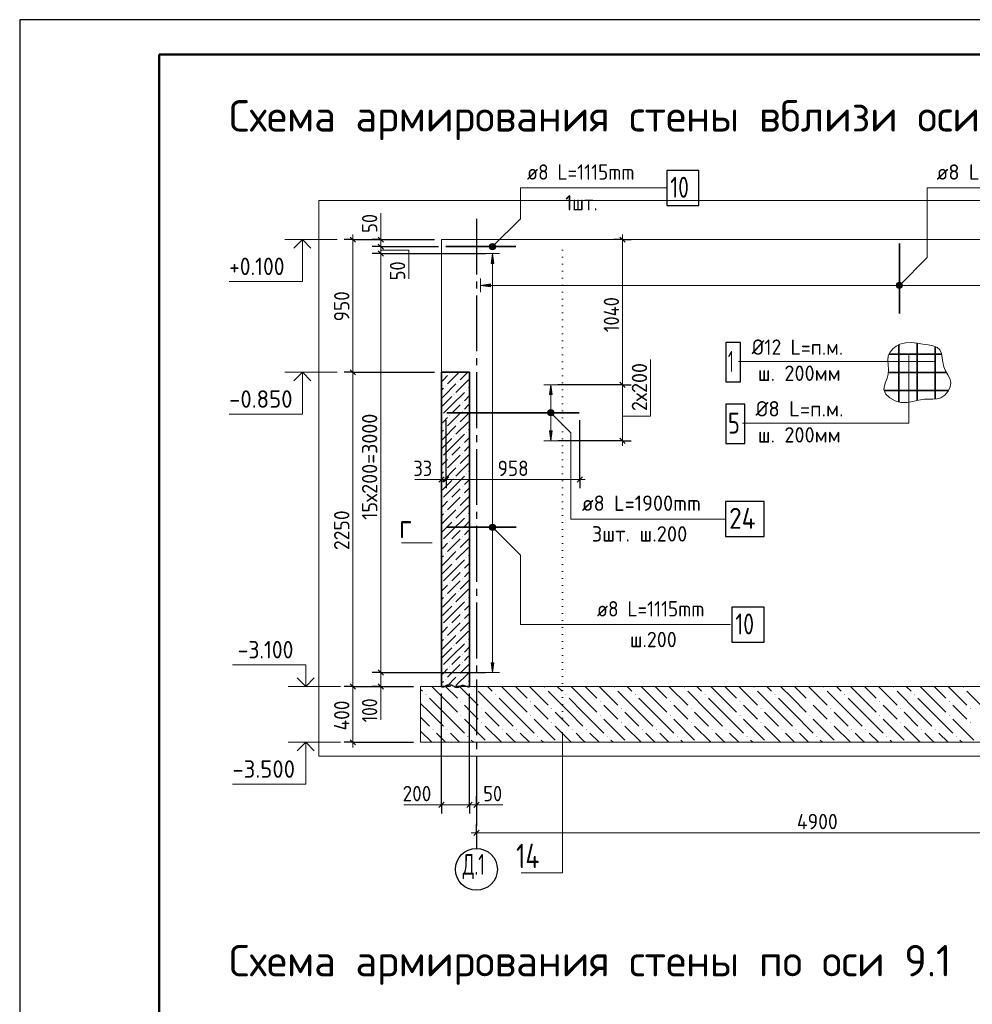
# Model space of a CAD drawing. Header units: millimetres. Extents: x 0 to 59400, y 0 to 42000.
# Tile 8 of 31: x 0 to 13649, y 27897 to 42000. Entities that reach past the tile are written whole.
import ezdxf

# ---------------------------------------------------------------- set-up
doc = ezdxf.new("R2010")
doc.units = ezdxf.units.MM
for name, pattern in [('______2', [270, 200, -70]), ('______5', [1100, 800, -100, 100, -100]), ('______9', [100, 0, -100])]:
    doc.linetypes.add(name, pattern=pattern)
for name, color, linetype, lineweight in [('Standard', 7, 'Continuous', 25), ('Высотные отметки', 7, 'Continuous', 25), ('ЖБ Стена верхний уровень', 7, 'Continuous', 35), ('Заголовок чертежа', 7, 'Continuous', 25), ('Позиционная метка линия выноска', 7, 'Continuous', 13), ('Позиционная метка номер позиции', 7, 'Continuous', 13), ('Примечания', 7, 'Continuous', 13), ('Размерная линия_ общее', 7, 'Continuous', 13), ('Сечения символ', 7, 'Continuous', 25), ('Стена обрамление П-обр.', 7, 'Continuous', 35), ('Фоновоя арматура Х1', 52, 'Continuous', 25)]:
    doc.layers.add(name, color=color, linetype=linetype, lineweight=lineweight)
doc.layers.add('Оси', color=7, linetype='______5')
doc.layers.add('Размерная выноска', color=7, linetype='Continuous')
doc.layers.add('Стена ДОП арматура У', color=7, linetype='Continuous', lineweight=35, true_color=0x5a2814)
doc.styles.add('ISOCPEUR', font='txt')

msp = doc.modelspace()

# ---------------------------------------------------------------- hatches: boundary and pattern name
at = {"layer": 'ЖБ Стена верхний уровень', "linetype": 'Continuous', "lineweight": 18, "transparency": 33554687}
for points in [[(6044, 36933), (6046, 36932), (6044, 36930)], [(6156, 36932), (6161, 36937), (6166, 36932), (6161, 36927)], [(6276, 36812), (6281, 36817), (6286, 36812), (6281, 36807)], [(6096, 36752), (6101, 36757), (6106, 36752), (6101, 36747)], [(6396, 36692), (6401, 36697), (6406, 36692), (6401, 36687)], [(6216, 36632), (6221, 36637), (6226, 36632), (6221, 36627)], [(6336, 36512), (6341, 36517), (6346, 36512), (6341, 36507)], [(6336, 36392), (6341, 36397), (6346, 36392), (6341, 36387)], [(6044, 36333), (6046, 36332), (6044, 36330)], [(6156, 36332), (6161, 36337), (6166, 36332), (6161, 36327)], [(6096, 36152), (6101, 36157), (6106, 36152), (6101, 36147)], [(6276, 36212), (6281, 36217), (6286, 36212), (6281, 36207)], [(6216, 36032), (6221, 36037), (6226, 36032), (6221, 36027)], [(6396, 36092), (6401, 36097), (6406, 36092), (6401, 36087)], [(6336, 35912), (6341, 35917), (6346, 35912), (6341, 35907)], [(6044, 35733), (6046, 35732), (6044, 35730)], [(6156, 35732), (6161, 35737), (6166, 35732), (6161, 35727)], [(6336, 35792), (6341, 35797), (6346, 35792), (6341, 35787)], [(6096, 35552), (6101, 35557), (6106, 35552), (6101, 35547)], [(6276, 35612), (6281, 35617), (6286, 35612), (6281, 35607)], [(6216, 35432), (6221, 35437), (6226, 35432), (6221, 35427)], [(6396, 35492), (6401, 35497), (6406, 35492), (6401, 35487)], [(6336, 35312), (6341, 35317), (6346, 35312), (6341, 35307)], [(6044, 35133), (6046, 35132), (6044, 35130)], [(6156, 35132), (6161, 35137), (6166, 35132), (6161, 35127)], [(6336, 35192), (6341, 35197), (6346, 35192), (6341, 35187)], [(6276, 35012), (6281, 35017), (6286, 35012), (6281, 35007)], [(6096, 34952), (6101, 34957), (6106, 34952), (6101, 34947)], [(6216, 34832), (6221, 34837), (6226, 34832), (6221, 34827)], [(6396, 34892), (6401, 34897), (6406, 34892), (6401, 34887)], [(6336, 34712), (6341, 34717), (6346, 34712), (6341, 34707)], [(6336, 34592), (6341, 34597), (6346, 34592), (6341, 34587)], [(6044, 34533), (6046, 34532), (6044, 34530)], [(6156, 34532), (6161, 34537), (6166, 34532), (6161, 34527)], [(6276, 34412), (6281, 34417), (6286, 34412), (6281, 34407)], [(6096, 34352), (6101, 34357), (6106, 34352), (6101, 34347)], [(6396, 34292), (6401, 34297), (6406, 34292), (6401, 34287)], [(6216, 34232), (6221, 34237), (6226, 34232), (6221, 34227)], [(6336, 34112), (6341, 34117), (6346, 34112), (6341, 34107)], [(6336, 33992), (6341, 33997), (6346, 33992), (6341, 33987)], [(6044, 33933), (6046, 33932), (6044, 33930)], [(6156, 33932), (6161, 33937), (6166, 33932), (6161, 33927)], [(6096, 33752), (6101, 33757), (6106, 33752), (6101, 33747)], [(6276, 33812), (6281, 33817), (6286, 33812), (6281, 33807)], [(6216, 33632), (6221, 33637), (6226, 33632), (6221, 33627)], [(6396, 33692), (6401, 33697), (6406, 33692), (6401, 33687)], [(6336, 33512), (6341, 33517), (6346, 33512), (6341, 33507)], [(6044, 33333), (6046, 33332), (6044, 33330)], [(6156, 33332), (6161, 33337), (6166, 33332), (6161, 33327)], [(6336, 33392), (6341, 33397), (6346, 33392), (6341, 33387)], [(6096, 33152), (6101, 33157), (6106, 33152), (6101, 33147)], [(6276, 33212), (6281, 33217), (6286, 33212), (6281, 33207)], [(6216, 33032), (6221, 33037), (6226, 33032), (6221, 33027)], [(6396, 33092), (6401, 33097), (6406, 33092), (6401, 33087)], [(6336, 32912), (6341, 32917), (6346, 32912), (6341, 32907)], [(6044, 32733), (6046, 32732), (6044, 32730)], [(6156, 32732), (6161, 32737), (6166, 32732), (6161, 32727)], [(6336, 32792), (6341, 32797), (6346, 32792), (6341, 32787)], [(6276, 32612), (6281, 32617), (6286, 32612), (6281, 32607)], [(6096, 32552), (6101, 32557), (6106, 32552), (6101, 32547)], [(6396, 32492), (6401, 32497), (6406, 32492), (6401, 32487)]]:
    msp.add_hatch(color=7, dxfattribs=at).paths.add_polyline_path(points, flags=16)
at = {"layer": 'Позиционная метка линия выноска', "linetype": 'Continuous', "lineweight": 13, "transparency": 33554687}
for points in [[(6818, 38738), (6763, 38793), (6743, 38782)], [(6818, 38761), (6786, 38793), (6763, 38793)], [(6818, 38761), (6763, 38793), (6818, 38738)], [(6786, 38793), (6818, 38761), (6806, 38782)], [(6806, 38718), (6743, 38782), (6731, 38761)], [(6806, 38718), (6731, 38761), (6786, 38707)], [(6786, 38707), (6731, 38761), (6731, 38738)], [(6786, 38707), (6731, 38738), (6763, 38707)], [(6763, 38707), (6731, 38738), (6743, 38718)], [(6818, 38738), (6743, 38782), (6806, 38718)], [(12636, 38163), (12573, 38227), (12561, 38207)], [(12648, 38184), (12593, 38238), (12573, 38227)], [(12648, 38184), (12573, 38227), (12636, 38163)], [(12648, 38207), (12616, 38238), (12593, 38238)], [(12648, 38207), (12593, 38238), (12648, 38184)], [(12616, 38238), (12648, 38207), (12636, 38227)], [(12636, 38163), (12561, 38207), (12616, 38152)], [(12616, 38152), (12561, 38207), (12561, 38184)], [(12616, 38152), (12561, 38184), (12593, 38152)], [(12593, 38152), (12561, 38184), (12573, 38163)], [(7578, 36338), (7621, 36413), (7566, 36358)], [(7566, 36358), (7621, 36413), (7598, 36413)], [(7566, 36358), (7598, 36413), (7566, 36381)], [(7566, 36381), (7598, 36413), (7578, 36402)], [(7578, 36338), (7641, 36402), (7621, 36413)], [(7598, 36327), (7641, 36402), (7578, 36338)], [(7598, 36327), (7653, 36381), (7641, 36402)], [(7621, 36327), (7653, 36381), (7598, 36327)], [(7621, 36327), (7653, 36358), (7653, 36381)], [(7653, 36358), (7621, 36327), (7641, 36338)], [(6743, 34698), (6786, 34773), (6731, 34718)], [(6731, 34718), (6786, 34773), (6763, 34773)], [(6731, 34718), (6763, 34773), (6731, 34741)], [(6731, 34741), (6763, 34773), (6743, 34762)], [(6743, 34698), (6806, 34762), (6786, 34773)], [(6763, 34687), (6806, 34762), (6743, 34698)], [(6763, 34687), (6818, 34741), (6806, 34762)], [(6786, 34687), (6818, 34741), (6763, 34687)], [(6786, 34687), (6818, 34718), (6818, 34741)], [(6818, 34718), (6786, 34687), (6806, 34698)]]:
    msp.add_hatch(color=7, dxfattribs=at).paths.add_polyline_path(points)
at = {"layer": 'Стена ДОП арматура У', "linetype": 'Continuous', "lineweight": 13, "transparency": 33554687}
msp.add_hatch(color=7, dxfattribs=at).paths.add_polyline_path([(7630, 36630), (7610, 36770), (7590, 36630)])
msp.add_hatch(color=7, dxfattribs=at).paths.add_polyline_path([(7630, 36110), (7610, 35970), (7590, 36110)], flags=16)
at = {"layer": 'Стена обрамление П-обр.', "linetype": 'Continuous', "lineweight": 13, "transparency": 33554687}
msp.add_hatch(color=7, dxfattribs=at).paths.add_polyline_path([(6794, 38510), (6774, 38650), (6754, 38510)])
for points in [[(6744, 38175), (6604, 38195), (6744, 38215)], [(6794, 32790), (6774, 32650), (6754, 32790)]]:
    msp.add_hatch(color=7, dxfattribs=at).paths.add_polyline_path(points, flags=16)
at = {"layer": 'Фоновоя арматура Х1', "linetype": 'Continuous', "lineweight": 18, "transparency": 33554687}
for points in [[(6515, 32432), (6521, 32438), (6528, 32432), (6521, 32425)], [(7515, 32432), (7521, 32438), (7528, 32432), (7521, 32425)], [(8515, 32432), (8521, 32438), (8528, 32432), (8521, 32425)], [(9515, 32432), (9521, 32438), (9528, 32432), (9521, 32425)], [(10515, 32432), (10521, 32438), (10528, 32432), (10521, 32425)], [(11515, 32432), (11521, 32438), (11528, 32432), (11521, 32425)], [(12515, 32432), (12521, 32438), (12528, 32432), (12521, 32425)], [(13515, 32432), (13521, 32438), (13528, 32432), (13521, 32425)], [(5815, 32332), (5821, 32338), (5828, 32332), (5821, 32325)], [(6815, 32332), (6821, 32338), (6828, 32332), (6821, 32325)], [(7815, 32332), (7821, 32338), (7828, 32332), (7821, 32325)], [(8815, 32332), (8821, 32338), (8828, 32332), (8821, 32325)], [(9815, 32332), (9821, 32338), (9828, 32332), (9821, 32325)], [(10815, 32332), (10821, 32338), (10828, 32332), (10821, 32325)], [(11815, 32332), (11821, 32338), (11828, 32332), (11821, 32325)], [(12815, 32332), (12821, 32338), (12828, 32332), (12821, 32325)], [(6315, 32232), (6321, 32238), (6328, 32232), (6321, 32225)], [(7315, 32232), (7321, 32238), (7328, 32232), (7321, 32225)], [(8315, 32232), (8321, 32238), (8328, 32232), (8321, 32225)], [(9315, 32232), (9321, 32238), (9328, 32232), (9321, 32225)], [(10315, 32232), (10321, 32238), (10328, 32232), (10321, 32225)], [(11315, 32232), (11321, 32238), (11328, 32232), (11321, 32225)], [(12315, 32232), (12321, 32238), (12328, 32232), (12321, 32225)], [(13315, 32232), (13321, 32238), (13328, 32232), (13321, 32225)], [(6315, 32032), (6321, 32038), (6328, 32032), (6321, 32025)], [(6615, 32132), (6621, 32138), (6628, 32132), (6621, 32125)], [(7315, 32032), (7321, 32038), (7328, 32032), (7321, 32025)], [(7615, 32132), (7621, 32138), (7628, 32132), (7621, 32125)], [(8315, 32032), (8321, 32038), (8328, 32032), (8321, 32025)], [(8615, 32132), (8621, 32138), (8628, 32132), (8621, 32125)], [(9315, 32032), (9321, 32038), (9328, 32032), (9321, 32025)], [(9615, 32132), (9621, 32138), (9628, 32132), (9621, 32125)], [(10315, 32032), (10321, 32038), (10328, 32032), (10321, 32025)], [(10615, 32132), (10621, 32138), (10628, 32132), (10621, 32125)], [(11315, 32032), (11321, 32038), (11328, 32032), (11321, 32025)], [(11615, 32132), (11621, 32138), (11628, 32132), (11621, 32125)], [(12315, 32032), (12321, 32038), (12328, 32032), (12321, 32025)], [(12615, 32132), (12621, 32138), (12628, 32132), (12621, 32125)], [(13315, 32032), (13321, 32038), (13328, 32032), (13321, 32025)], [(13615, 32132), (13621, 32138), (13628, 32132), (13621, 32125)], [(6615, 31932), (6621, 31938), (6628, 31932), (6621, 31925)], [(7615, 31932), (7621, 31938), (7628, 31932), (7621, 31925)], [(8615, 31932), (8621, 31938), (8628, 31932), (8621, 31925)], [(9615, 31932), (9621, 31938), (9628, 31932), (9621, 31925)], [(10615, 31932), (10621, 31938), (10628, 31932), (10621, 31925)], [(11615, 31932), (11621, 31938), (11628, 31932), (11621, 31925)], [(12615, 31932), (12621, 31938), (12628, 31932), (12621, 31925)], [(13615, 31932), (13621, 31938), (13628, 31932), (13621, 31925)], [(5915, 31832), (5921, 31838), (5928, 31832), (5921, 31825)], [(6115, 31832), (6121, 31838), (6128, 31832), (6121, 31825)], [(6415, 31732), (6421, 31738), (6428, 31732), (6421, 31725)], [(6915, 31832), (6921, 31838), (6928, 31832), (6921, 31825)], [(7115, 31832), (7121, 31838), (7128, 31832), (7121, 31825)], [(7415, 31732), (7421, 31738), (7428, 31732), (7421, 31725)], [(7915, 31832), (7921, 31838), (7928, 31832), (7921, 31825)], [(8115, 31832), (8121, 31838), (8128, 31832), (8121, 31825)], [(8415, 31732), (8421, 31738), (8428, 31732), (8421, 31725)], [(8915, 31832), (8921, 31838), (8928, 31832), (8921, 31825)], [(9115, 31832), (9121, 31838), (9128, 31832), (9121, 31825)], [(9415, 31732), (9421, 31738), (9428, 31732), (9421, 31725)], [(9915, 31832), (9921, 31838), (9928, 31832), (9921, 31825)], [(10115, 31832), (10121, 31838), (10128, 31832), (10121, 31825)], [(10415, 31732), (10421, 31738), (10428, 31732), (10421, 31725)], [(10915, 31832), (10921, 31838), (10928, 31832), (10921, 31825)], [(11115, 31832), (11121, 31838), (11128, 31832), (11121, 31825)], [(11415, 31732), (11421, 31738), (11428, 31732), (11421, 31725)], [(11915, 31832), (11921, 31838), (11928, 31832), (11921, 31825)], [(12115, 31832), (12121, 31838), (12128, 31832), (12121, 31825)], [(12415, 31732), (12421, 31738), (12428, 31732), (12421, 31725)], [(12915, 31832), (12921, 31838), (12928, 31832), (12921, 31825)], [(13115, 31832), (13121, 31838), (13128, 31832), (13121, 31825)], [(13415, 31732), (13421, 31738), (13428, 31732), (13421, 31725)]]:
    msp.add_hatch(color=7, dxfattribs=at).paths.add_polyline_path(points, flags=16)

# ---------------------------------------------------------------- linework, layer by layer
at = {"layer": 'Standard', "color": 7, "linetype": 'Continuous', "lineweight": 25, "transparency": 33554687}
for p, q in [((2000, 41500), (2000, 1058)), ((5137, 38887), (5212, 38812)), ((5137, 38787), (5212, 38712)), ((8600, 38887), (8675, 38812)), ((5137, 38687), (5212, 38612)), ((8600, 36807), (8675, 36732)), ((8600, 36007), (8675, 35932)), ((6082, 35451), (6007, 35376)), ((6148, 35451), (6073, 35376)), ((8064, 35451), (7989, 35376)), ((5137, 32687), (5212, 32612)), ((5137, 32487), (5212, 32412))]:
    msp.add_line(p, q, dxfattribs=at)
at = {"layer": 'Standard', "color": 7, "linetype": 'Continuous', "lineweight": 13, "transparency": 33554687}
for p, q in [((5174, 38850), (5174, 38925)), ((8638, 38850), (8638, 38925)), ((5174, 38750), (5174, 38650)), ((5174, 38650), (5174, 32650)), ((8638, 36770), (8638, 35970)), ((8638, 35970), (8638, 35895)), ((6044, 35414), (5969, 35414)), ((6110, 35414), (6044, 35414)), ((8026, 35414), (6110, 35414)), ((8026, 35414), (8101, 35414)), ((5174, 32650), (5174, 32450)), ((5174, 32450), (5174, 32375))]:
    msp.add_line(p, q, dxfattribs=at)
at = {"layer": 'Standard', "color": 7, "linetype": 'Continuous', "lineweight": -3, "transparency": 33554687}
for p, q in [((5174, 38850), (5049, 38850)), ((5174, 38850), (5299, 38850)), ((8638, 38850), (8513, 38850)), ((8638, 38850), (8763, 38850)), ((8638, 38850), (8638, 38850)), ((5174, 38750), (5049, 38750)), ((5174, 38650), (5049, 38650)), ((5174, 38750), (5299, 38750)), ((5174, 38650), (5299, 38650)), ((8638, 36770), (7710, 36770)), ((8638, 36770), (8513, 36770)), ((8638, 36770), (8763, 36770)), ((8638, 35970), (7710, 35970)), ((8638, 35970), (8513, 35970)), ((8638, 35970), (8763, 35970)), ((6044, 35414), (6044, 35539)), ((6044, 35414), (6044, 35289)), ((6110, 35414), (6110, 35539)), ((6110, 35414), (6110, 35289)), ((8026, 35414), (8026, 35539)), ((8026, 35414), (8026, 35289)), ((5174, 32650), (5049, 32650)), ((5174, 32650), (5299, 32650)), ((5174, 32650), (6674, 32650)), ((5174, 32450), (5049, 32450)), ((5174, 32450), (5299, 32450)), ((5174, 32450), (5644, 32450))]:
    msp.add_line(p, q, dxfattribs=at)
at = {"layer": 'Standard', "color": 7, "linetype": 'Continuous', "lineweight": 18, "transparency": 33554687}
for p in [(6044, 36950), (18744, 38850)]:
    msp.add_line(p, (6044, 38850), dxfattribs=at)
at = {"layer": 'Standard', "color": 7, "linetype": 'Continuous', "lineweight": 25, "transparency": 33554687}
msp.add_lwpolyline([(0, 0), (59400, 0), (59400, 42000), (0, 42000), (0, 0)], close=True, dxfattribs=at)
at = {"layer": 'Standard', "color": 7, "linetype": 'Continuous', "lineweight": 50, "transparency": 33554687}
msp.add_lwpolyline([(2000, 41500), (58900, 41500), (58900, 500), (2000, 500), (2000, 41500)], close=True, dxfattribs=at)
at = {"layer": 'Standard', "color": 7, "linetype": 'Continuous', "lineweight": 25, "transparency": 33554687}
msp.add_lwpolyline([(58900, 41500), (2000, 41500), (2000, 500), (58900, 500), (58900, 41500)], dxfattribs=at)
at = {"layer": 'Standard', "color": 254, "linetype": 'Continuous', "lineweight": 18, "true_color": 0xc4c4ff, "transparency": 33554687}
msp.add_lwpolyline([(4284, 31450), (25544, 31450), (25544, 39410), (4284, 39410), (4284, 31450)], dxfattribs=at)
at = {"layer": 'Standard', "color": 7, "linetype": 'Continuous', "lineweight": -3, "transparency": 33554687}
for points in [[(5174, 38850), (5195, 38850), (5195, 38850), (5944, 38850)], [(5174, 38750), (5254, 38750), (5254, 38750), (6000, 38750)], [(5174, 38650), (5313, 38650), (5313, 38650), (6674, 38650)], [(6110, 35414), (6110, 35431), (6110, 35431), (6110, 36262)], [(8026, 35414), (8026, 35572), (8026, 35572), (8026, 36262)], [(6044, 35414), (6044, 35431), (6044, 35431), (6044, 35697)]]:
    msp.add_lwpolyline(points, dxfattribs=at)
at = {"layer": 'Standard', "color": 7, "linetype": 'Continuous', "lineweight": 13, "transparency": 33554687}
for points in [[(5174, 38850), (5174, 38839), (5174, 38839), (5174, 38771), (5174, 38771), (5174, 38750)], [(8638, 38850), (8638, 37417), (8638, 37417), (8638, 37304), (8638, 37304), (8638, 36770)]]:
    msp.add_lwpolyline(points, dxfattribs=at)
at = {"layer": 'Высотные отметки', "color": 7, "linetype": 'Continuous', "lineweight": 13, "transparency": 33554687}
for p, q in [((4550, 38850), (3800, 38850)), ((4550, 38850), (3800, 38850)), ((4550, 36950), (3800, 36950)), ((4550, 36950), (3800, 36950)), ((4598, 32450), (3848, 32450)), ((4598, 32450), (3848, 32450)), ((4598, 31650), (3848, 31650)), ((4598, 31650), (3848, 31650))]:
    msp.add_line(p, q, dxfattribs=at)
at = {"layer": 'Высотные отметки', "color": 7, "linetype": 'Continuous', "lineweight": 35, "transparency": 33554687}
for p, q in [((4050, 38850), (3929, 38729)), ((4050, 38850), (3929, 38729)), ((4050, 38850), (4171, 38729)), ((4050, 38850), (4171, 38729)), ((4050, 36950), (3929, 36829)), ((4050, 36950), (3929, 36829)), ((4050, 36950), (4171, 36829)), ((4050, 36950), (4171, 36829)), ((4098, 32450), (3977, 32571)), ((4098, 32450), (3977, 32571)), ((4098, 32450), (4219, 32571)), ((4098, 32450), (4219, 32571)), ((4098, 31650), (3977, 31529)), ((4098, 31650), (3977, 31529)), ((4098, 31650), (4219, 31529)), ((4098, 31650), (4219, 31529))]:
    msp.add_line(p, q, dxfattribs=at)
at = {"layer": 'Высотные отметки', "color": 7, "linetype": 'Continuous', "lineweight": 13, "transparency": 33554687}
for points in [[(4050, 38850), (4050, 38250), (3000, 38250)], [(4050, 38850), (4050, 38250), (3000, 38250)], [(4050, 36950), (4050, 36350), (3000, 36350)], [(4050, 36950), (4050, 36350), (3000, 36350)], [(4098, 32450), (4098, 32760), (3048, 32760)], [(4098, 32450), (4098, 32760), (3048, 32760)], [(4098, 31650), (4098, 31050), (3048, 31050)], [(4098, 31650), (4098, 31050), (3048, 31050)]]:
    msp.add_lwpolyline(points, dxfattribs=at)
at = {"layer": 'ЖБ Стена верхний уровень', "color": 7, "linetype": 'Continuous', "lineweight": 35, "transparency": 33554687}
for p, q in [((6044, 36950), (6044, 32450)), ((6444, 36950), (6044, 36950)), ((6444, 32450), (6444, 36950))]:
    msp.add_line(p, q, dxfattribs=at)
at = {"layer": 'ЖБ Стена верхний уровень', "color": 251, "linetype": 'Continuous', "lineweight": 18, "true_color": 0x494949, "transparency": 33554687}
for p, q in [((6299, 36950), (6131, 36782)), ((6419, 36950), (6311, 36842)), ((6044, 36815), (6071, 36842)), ((6071, 36842), (6131, 36902)), ((6431, 36842), (6251, 36662)), ((6071, 36722), (6044, 36695)), ((6071, 36602), (6251, 36782)), ((6444, 36735), (6431, 36722)), ((6071, 36602), (6044, 36575)), ((6191, 36602), (6071, 36482)), ((6191, 36482), (6371, 36662)), ((6444, 36615), (6371, 36542)), ((6071, 36482), (6044, 36455)), ((6191, 36482), (6071, 36362)), ((6311, 36482), (6191, 36362)), ((6371, 36422), (6431, 36482)), ((6431, 36482), (6444, 36495)), ((6071, 36242), (6131, 36302)), ((6311, 36362), (6131, 36182)), ((6444, 36375), (6311, 36242)), ((6044, 36215), (6071, 36242)), ((6071, 36122), (6044, 36095)), ((6071, 36002), (6251, 36182)), ((6431, 36242), (6251, 36062)), ((6444, 36135), (6431, 36122)), ((6071, 36002), (6044, 35975)), ((6191, 36002), (6071, 35882)), ((6191, 35882), (6371, 36062)), ((6444, 36015), (6371, 35942)), ((6071, 35882), (6044, 35855)), ((6191, 35882), (6071, 35762)), ((6311, 35882), (6191, 35762)), ((6371, 35822), (6431, 35882)), ((6431, 35882), (6444, 35895)), ((6071, 35642), (6131, 35702)), ((6311, 35762), (6131, 35582)), ((6444, 35775), (6311, 35642)), ((6044, 35615), (6071, 35642)), ((6071, 35402), (6251, 35582)), ((6431, 35642), (6251, 35462)), ((6071, 35522), (6044, 35495)), ((6071, 35402), (6044, 35375)), ((6191, 35402), (6071, 35282)), ((6191, 35282), (6371, 35462)), ((6444, 35415), (6371, 35342)), ((6444, 35535), (6431, 35522)), ((6071, 35282), (6044, 35255)), ((6191, 35282), (6071, 35162)), ((6311, 35282), (6191, 35162)), ((6371, 35222), (6431, 35282)), ((6431, 35282), (6444, 35295)), ((6311, 35162), (6131, 34982)), ((6444, 35175), (6311, 35042)), ((6044, 35015), (6071, 35042)), ((6071, 35042), (6131, 35102)), ((6071, 34802), (6251, 34982)), ((6431, 35042), (6251, 34862)), ((6071, 34922), (6044, 34895)), ((6191, 34682), (6371, 34862)), ((6444, 34935), (6431, 34922)), ((6071, 34802), (6044, 34775)), ((6191, 34802), (6071, 34682)), ((6444, 34815), (6371, 34742)), ((6431, 34682), (6444, 34695)), ((6071, 34682), (6044, 34655)), ((6191, 34682), (6071, 34562)), ((6311, 34562), (6131, 34382)), ((6311, 34682), (6191, 34562)), ((6444, 34575), (6311, 34442)), ((6371, 34622), (6431, 34682)), ((6044, 34415), (6071, 34442)), ((6071, 34442), (6131, 34502)), ((6431, 34442), (6251, 34262)), ((6071, 34322), (6044, 34295)), ((6071, 34202), (6251, 34382)), ((6444, 34335), (6431, 34322)), ((6071, 34202), (6044, 34175)), ((6191, 34202), (6071, 34082)), ((6191, 34082), (6371, 34262)), ((6444, 34215), (6371, 34142)), ((6071, 34082), (6044, 34055)), ((6191, 34082), (6071, 33962)), ((6311, 34082), (6191, 33962)), ((6371, 34022), (6431, 34082)), ((6431, 34082), (6444, 34095)), ((6071, 33842), (6131, 33902)), ((6311, 33962), (6131, 33782)), ((6444, 33975), (6311, 33842)), ((6044, 33815), (6071, 33842)), ((6071, 33722), (6044, 33695)), ((6071, 33602), (6251, 33782)), ((6431, 33842), (6251, 33662)), ((6444, 33735), (6431, 33722)), ((6071, 33602), (6044, 33575)), ((6191, 33602), (6071, 33482)), ((6191, 33482), (6371, 33662)), ((6444, 33615), (6371, 33542)), ((6071, 33482), (6044, 33455)), ((6191, 33482), (6071, 33362)), ((6311, 33482), (6191, 33362)), ((6371, 33422), (6431, 33482)), ((6431, 33482), (6444, 33495)), ((6071, 33242), (6131, 33302)), ((6311, 33362), (6131, 33182)), ((6444, 33375), (6311, 33242)), ((6044, 33215), (6071, 33242)), ((6071, 33002), (6251, 33182)), ((6431, 33242), (6251, 33062)), ((6071, 33122), (6044, 33095)), ((6071, 33002), (6044, 32975)), ((6191, 33002), (6071, 32882)), ((6191, 32882), (6371, 33062)), ((6444, 33015), (6371, 32942)), ((6444, 33135), (6431, 33122)), ((6071, 32882), (6044, 32855)), ((6191, 32882), (6071, 32762)), ((6311, 32882), (6191, 32762)), ((6371, 32822), (6431, 32882)), ((6431, 32882), (6444, 32895)), ((6311, 32762), (6131, 32582)), ((6444, 32775), (6311, 32642)), ((6044, 32615), (6071, 32642)), ((6071, 32642), (6131, 32702)), ((6119, 32450), (6251, 32582)), ((6431, 32642), (6251, 32462)), ((6071, 32522), (6044, 32495)), ((6359, 32450), (6371, 32462)), ((6444, 32535), (6431, 32522))]:
    msp.add_line(p, q, dxfattribs=at)
at = {"layer": 'Оси', "color": 8, "linetype": '______5', "lineweight": -3, "transparency": 33554687}
msp.add_line((6544, 39150), (6544, 30130), dxfattribs=at)
at = {"layer": 'Оси', "color": 7, "linetype": 'Continuous', "lineweight": -3, "transparency": 33554687}
msp.add_circle((6544, 29830), 300, dxfattribs=at)
at = {"layer": 'Позиционная метка линия выноска', "color": 7, "linetype": 'Continuous', "lineweight": 13, "transparency": 33554687}
for p, q in [((6743, 38782), (6743, 38782)), ((6743, 38718), (6743, 38718)), ((6806, 38782), (6806, 38782)), ((6806, 38718), (6806, 38718)), ((12573, 38227), (12573, 38227)), ((12636, 38227), (12636, 38227)), ((12573, 38163), (12573, 38163)), ((12636, 38163), (12636, 38163)), ((7578, 36402), (7578, 36402)), ((7641, 36402), (7641, 36402)), ((7578, 36338), (7578, 36338)), ((7641, 36338), (7641, 36338)), ((6743, 34762), (6743, 34762)), ((6743, 34698), (6743, 34698)), ((6806, 34762), (6806, 34762)), ((6806, 34698), (6806, 34698)), ((5470, 34505), (5910, 34505))]:
    msp.add_line(p, q, dxfattribs=at)
for points in [[(9272, 39590), (7174, 39590), (7174, 39150), (6774, 38750)], [(15216, 39590), (13004, 39590), (13004, 38595), (12604, 38195)], [(10108, 34848), (7896, 34848), (7896, 36083), (7610, 36370)], [(10186, 33335), (7174, 33335), (7174, 34330), (6774, 34730)]]:
    msp.add_lwpolyline(points, dxfattribs=at)
for centre in [(6774, 38750), (12604, 38195), (7610, 36370), (6774, 34730)]:
    msp.add_circle(centre, 45, dxfattribs=at)
at = {"layer": 'Позиционная метка номер позиции', "color": 7, "linetype": 'Continuous', "lineweight": 35, "transparency": 33554687}
for p, q in [((12597, 37346), (12597, 36523)), ((12858, 37367), (12858, 36544)), ((13119, 37319), (13119, 36566)), ((12455, 37209), (13210, 37209)), ((12450, 36949), (13278, 36949)), ((12387, 36688), (13309, 36688))]:
    msp.add_line(p, q, dxfattribs=at)
at = {"layer": 'Позиционная метка номер позиции', "color": 7, "linetype": 'Continuous', "lineweight": 25, "transparency": 33554687}
for points in [[(10118, 36815), (10328, 36815), (10328, 37375), (10118, 37375), (10118, 36815)], [(10118, 35932), (10388, 35932), (10388, 36492), (10118, 36492), (10118, 35932)]]:
    msp.add_lwpolyline(points, dxfattribs=at)
at = {"layer": 'Позиционная метка номер позиции', "color": 7, "linetype": '______2', "lineweight": 13, "transparency": 33554687}
msp.add_lwpolyline([(12941, 37352), (12857, 37367), (12773, 37376), (12692, 37373), (12612, 37352), (12558, 37324), (12509, 37285), (12470, 37239), (12446, 37186), (12439, 37123), (12444, 37057), (12450, 36989), (12446, 36921), (12430, 36864), (12407, 36808), (12389, 36754), (12384, 36703), (12411, 36638), (12469, 36582), (12545, 36541), (12627, 36517), (12715, 36515), (12798, 36530), (12880, 36550), (12964, 36563), (13023, 36564), (13083, 36564), (13141, 36569), (13198, 36585), (13255, 36623), (13302, 36678), (13333, 36740), (13342, 36804), (13327, 36861), (13299, 36915), (13266, 36970), (13239, 37029), (13225, 37093), (13217, 37159), (13207, 37220), (13186, 37270), (13144, 37307), (13086, 37330), (13016, 37343), (12941, 37352)], dxfattribs=at)
at = {"layer": 'Позиционная метка номер позиции', "color": 7, "linetype": 'Continuous', "lineweight": 13, "transparency": 33554687}
for points in [[(10298, 37105), (11724, 37105), (13119, 37105)], [(10358, 36222), (12740, 36222), (12740, 37209)]]:
    msp.add_lwpolyline(points, dxfattribs=at)
at = {"layer": 'Примечания', "color": 253, "linetype": '______2', "lineweight": -3, "true_color": 0xababab, "transparency": 33554687}
msp.add_line((6444, 32450), (6044, 32450), dxfattribs=at)
at = {"layer": 'Примечания', "color": 7, "linetype": 'Continuous', "lineweight": 25, "transparency": 33554687}
msp.add_line((6444, 32445), (6444, 32445), dxfattribs=at)
msp.add_lwpolyline([(6044, 32445), (6059, 32445), (6075, 32446), (6090, 32450), (6101, 32457), (6111, 32465), (6123, 32471), (6138, 32475), (6153, 32477), (6169, 32475), (6183, 32471), (6197, 32466), (6209, 32459), (6220, 32452), (6232, 32446), (6245, 32440), (6260, 32437), (6276, 32438), (6292, 32441), (6304, 32447), (6314, 32455), (6325, 32462), (6339, 32467), (6355, 32468), (6370, 32465), (6384, 32460), (6398, 32455), (6412, 32450), (6426, 32446), (6441, 32443), (6444, 32443)], dxfattribs=at)
at = {"layer": 'Размерная выноска', "color": 7, "linetype": 'Continuous', "lineweight": 13, "transparency": 33554687}
for p, q in [((5174, 39230), (5174, 38850)), ((6044, 35414), (5664, 35414)), ((5174, 32450), (5174, 31970)), ((6044, 30755), (5504, 30755)), ((6544, 30755), (6924, 30755))]:
    msp.add_line(p, q, dxfattribs=at)
for points in [[(5174, 38698), (5574, 38698), (5574, 38288)], [(8638, 36320), (9038, 36320), (9038, 37135)]]:
    msp.add_lwpolyline(points, dxfattribs=at)
at = {"layer": 'Размерная линия_ общее', "color": 7, "linetype": 'Continuous', "lineweight": 13, "transparency": 33554687}
for p, q in [((4774, 38850), (4774, 38925)), ((4774, 36950), (4774, 32450)), ((4774, 32450), (4774, 31650)), ((4774, 31650), (4774, 31575)), ((6044, 30755), (5969, 30755)), ((6444, 30755), (6044, 30755)), ((6544, 30755), (6444, 30755)), ((6544, 30755), (6619, 30755)), ((6544, 30355), (6469, 30355)), ((6544, 30355), (16344, 30355))]:
    msp.add_line(p, q, dxfattribs=at)
at = {"layer": 'Размерная линия_ общее', "color": 253, "linetype": 'Continuous', "lineweight": -3, "true_color": 0xa0a0a0, "transparency": 33554687}
for p, q in [((4774, 38850), (4649, 38850)), ((4774, 38850), (4899, 38850)), ((4774, 38850), (5944, 38850)), ((4774, 36950), (4649, 36950)), ((4774, 36950), (4899, 36950)), ((4774, 36950), (5944, 36950)), ((4774, 32450), (4649, 32450)), ((4774, 32450), (4899, 32450)), ((4774, 32450), (5644, 32450)), ((4774, 31650), (4649, 31650)), ((4774, 31650), (4899, 31650)), ((4774, 31650), (5644, 31650)), ((6044, 30755), (6044, 30880)), ((6044, 30755), (6044, 30630)), ((6444, 30755), (6444, 30880)), ((6444, 30755), (6444, 30630)), ((6544, 30755), (6544, 30880)), ((6544, 30755), (6544, 30630)), ((6544, 30755), (6544, 30455)), ((6544, 30355), (6544, 30480)), ((6544, 30355), (6544, 30230)), ((6544, 30355), (6544, 30230))]:
    msp.add_line(p, q, dxfattribs=at)
at = {"layer": 'Размерная линия_ общее', "color": 7, "linetype": 'Continuous', "lineweight": 25, "transparency": 33554687}
for p, q in [((4737, 38887), (4812, 38812)), ((4737, 36987), (4812, 36912)), ((4737, 32487), (4812, 32412)), ((4737, 31687), (4812, 31612)), ((6082, 30792), (6007, 30717)), ((6482, 30792), (6407, 30717)), ((6582, 30792), (6507, 30717)), ((6507, 30317), (6582, 30392))]:
    msp.add_line(p, q, dxfattribs=at)
at = {"layer": 'Размерная линия_ общее', "color": 7, "linetype": 'Continuous', "lineweight": 13, "transparency": 33554687}
msp.add_lwpolyline([(4774, 38850), (4774, 37573), (4774, 37573), (4774, 36950)], dxfattribs=at)
at = {"layer": 'Размерная линия_ общее', "color": 253, "linetype": 'Continuous', "lineweight": -3, "true_color": 0xa0a0a0, "transparency": 33554687}
for points in [[(6044, 30755), (6044, 30772), (6044, 30772), (6044, 32350)], [(6444, 30755), (6444, 30772), (6444, 30772), (6444, 32350)]]:
    msp.add_lwpolyline(points, dxfattribs=at)
at = {"layer": 'Сечения символ', "color": 7, "linetype": '______9', "lineweight": 13, "transparency": 33554687}
msp.add_line((7777, 38700), (7777, 31796), dxfattribs=at)
at = {"layer": 'Сечения символ', "color": 7, "linetype": 'Continuous', "lineweight": 13, "transparency": 33554687}
msp.add_lwpolyline([(7777, 31796), (7777, 29780), (7187, 29780)], dxfattribs=at)
at = {"layer": 'Стена ДОП арматура У', "color": 251, "linetype": 'Continuous', "lineweight": 13, "true_color": 0x494949, "transparency": 33554687}
for p, q in [((7610, 36770), (7510, 36770)), ((7610, 36770), (7590, 36630)), ((7630, 36630), (7610, 36770)), ((7610, 36770), (7710, 36770)), ((7610, 36770), (7610, 36770)), ((7590, 36630), (7630, 36630)), ((7610, 36110), (7610, 36630)), ((7610, 35970), (7590, 36110)), ((7590, 36110), (7630, 36110)), ((7630, 36110), (7610, 35970)), ((7610, 35970), (7510, 35970)), ((7610, 35970), (7710, 35970)), ((7610, 35970), (7610, 35970))]:
    msp.add_line(p, q, dxfattribs=at)
at = {"layer": 'Стена ДОП арматура У', "color": 19, "linetype": 'Continuous', "lineweight": 35, "true_color": 0x5a2814, "transparency": 33554687}
msp.add_line((6118, 36370), (8018, 36370), dxfattribs=at)
at = {"layer": 'Стена ДОП арматура У', "color": 7, "linetype": 'Continuous', "lineweight": 25, "transparency": 33554687}
msp.add_lwpolyline([(10115, 34598), (10665, 34598), (10665, 35098), (10115, 35098), (10115, 34598)], dxfattribs=at)
at = {"layer": 'Стена обрамление П-обр.', "color": 7, "linetype": 'Continuous', "lineweight": 35, "transparency": 33554687}
for p, q in [((12604, 38792), (12604, 37792)), ((6108, 38750), (7108, 38750)), ((6116, 34730), (7116, 34730))]:
    msp.add_line(p, q, dxfattribs=at)
at = {"layer": 'Стена обрамление П-обр.', "color": 251, "linetype": 'Continuous', "lineweight": 13, "true_color": 0x494949, "transparency": 33554687}
for p, q in [((6774, 38650), (6674, 38650)), ((6774, 38650), (6754, 38510)), ((6794, 38510), (6774, 38650)), ((6774, 38650), (6874, 38650)), ((6774, 38650), (6774, 38650)), ((6754, 38510), (6794, 38510)), ((6774, 32790), (6774, 38510)), ((6604, 38195), (6604, 38295)), ((6604, 38195), (6744, 38215)), ((6744, 38175), (6604, 38195)), ((6604, 38195), (6604, 38095)), ((6604, 38195), (6604, 38195)), ((6744, 38215), (6744, 38175)), ((6744, 38195), (18464, 38195)), ((6774, 32650), (6754, 32790)), ((6754, 32790), (6794, 32790)), ((6794, 32790), (6774, 32650)), ((6774, 32650), (6674, 32650)), ((6774, 32650), (6874, 32650)), ((6774, 32650), (6774, 32650))]:
    msp.add_line(p, q, dxfattribs=at)
at = {"layer": 'Стена обрамление П-обр.', "color": 7, "linetype": 'Continuous', "lineweight": 25, "transparency": 33554687}
for points in [[(9272, 39340), (9732, 39340), (9732, 39840), (9272, 39840), (9272, 39340)], [(10205, 33085), (10665, 33085), (10665, 33585), (10205, 33585), (10205, 33085)]]:
    msp.add_lwpolyline(points, dxfattribs=at)
at = {"layer": 'Фоновоя арматура Х1', "color": 7, "linetype": 'Continuous', "lineweight": 13, "transparency": 33554687}
for p, q in [((5744, 32450), (5744, 31650)), ((6044, 32450), (5744, 32450)), ((25344, 32450), (6444, 32450)), ((5744, 31650), (25344, 31650))]:
    msp.add_line(p, q, dxfattribs=at)
at = {"layer": 'Фоновоя арматура Х1', "color": 252, "linetype": 'Continuous', "lineweight": 18, "true_color": 0x8f8f8f, "transparency": 33554687}
for p, q in [((6071, 32282), (5903, 32450)), ((6103, 32450), (6271, 32282)), ((6303, 32450), (6571, 32182)), ((6703, 32450), (6771, 32382)), ((7071, 32282), (6903, 32450)), ((7103, 32450), (7271, 32282)), ((7303, 32450), (7571, 32182)), ((7703, 32450), (7771, 32382)), ((8071, 32282), (7903, 32450)), ((8103, 32450), (8271, 32282)), ((8303, 32450), (8571, 32182)), ((8703, 32450), (8771, 32382)), ((9071, 32282), (8903, 32450)), ((9103, 32450), (9271, 32282)), ((9303, 32450), (9571, 32182)), ((9703, 32450), (9771, 32382)), ((10071, 32282), (9903, 32450)), ((10103, 32450), (10271, 32282)), ((10303, 32450), (10571, 32182)), ((10703, 32450), (10771, 32382)), ((11071, 32282), (10903, 32450)), ((11103, 32450), (11271, 32282)), ((11303, 32450), (11571, 32182)), ((11703, 32450), (11771, 32382)), ((12071, 32282), (11903, 32450)), ((12103, 32450), (12271, 32282)), ((12303, 32450), (12571, 32182)), ((12703, 32450), (12771, 32382)), ((13071, 32282), (12903, 32450)), ((13103, 32450), (13271, 32282)), ((13303, 32450), (13571, 32182)), ((5744, 32408), (5771, 32382)), ((6871, 32082), (6571, 32382)), ((7871, 32082), (7571, 32382)), ((8871, 32082), (8571, 32382)), ((9871, 32082), (9571, 32382)), ((10871, 32082), (10571, 32382)), ((11871, 32082), (11571, 32382)), ((12871, 32082), (12571, 32382)), ((13871, 32082), (13571, 32382)), ((5871, 32082), (5744, 32208)), ((5871, 32282), (6071, 32082)), ((6071, 32282), (6271, 32082)), ((6471, 32082), (6371, 32182)), ((6871, 32282), (7071, 32082)), ((7071, 32282), (7271, 32082)), ((7471, 32082), (7371, 32182)), ((7871, 32282), (8071, 32082)), ((8071, 32282), (8271, 32082)), ((8471, 32082), (8371, 32182)), ((8871, 32282), (9071, 32082)), ((9071, 32282), (9271, 32082)), ((9471, 32082), (9371, 32182)), ((9871, 32282), (10071, 32082)), ((10071, 32282), (10271, 32082)), ((10471, 32082), (10371, 32182)), ((10871, 32282), (11071, 32082)), ((11071, 32282), (11271, 32082)), ((11471, 32082), (11371, 32182)), ((11871, 32282), (12071, 32082)), ((12071, 32282), (12271, 32082)), ((12471, 32082), (12371, 32182)), ((12871, 32282), (13071, 32082)), ((13071, 32282), (13271, 32082)), ((13471, 32082), (13371, 32182)), ((5871, 32082), (6071, 31882)), ((6071, 32082), (6371, 31782)), ((6571, 31982), (6471, 32082)), ((6671, 32082), (6871, 31882)), ((6871, 32082), (7071, 31882)), ((7071, 32082), (7371, 31782)), ((7571, 31982), (7471, 32082)), ((7671, 32082), (7871, 31882)), ((7871, 32082), (8071, 31882)), ((8071, 32082), (8371, 31782)), ((8571, 31982), (8471, 32082)), ((8671, 32082), (8871, 31882)), ((8871, 32082), (9071, 31882)), ((9071, 32082), (9371, 31782)), ((9571, 31982), (9471, 32082)), ((9671, 32082), (9871, 31882)), ((9871, 32082), (10071, 31882)), ((10071, 32082), (10371, 31782)), ((10571, 31982), (10471, 32082)), ((10671, 32082), (10871, 31882)), ((10871, 32082), (11071, 31882)), ((11071, 32082), (11371, 31782)), ((11571, 31982), (11471, 32082)), ((11671, 32082), (11871, 31882)), ((11871, 32082), (12071, 31882)), ((12071, 32082), (12371, 31782)), ((12571, 31982), (12471, 32082)), ((12671, 32082), (12871, 31882)), ((12871, 32082), (13071, 31882)), ((13071, 32082), (13371, 31782)), ((13571, 31982), (13471, 32082)), ((5744, 32008), (5871, 31882)), ((6371, 31982), (6671, 31682)), ((6671, 31882), (6903, 31650)), ((7371, 31982), (7671, 31682)), ((7671, 31882), (7903, 31650)), ((8371, 31982), (8671, 31682)), ((8671, 31882), (8903, 31650)), ((9371, 31982), (9671, 31682)), ((9671, 31882), (9903, 31650)), ((10371, 31982), (10671, 31682)), ((10671, 31882), (10903, 31650)), ((11371, 31982), (11671, 31682)), ((11671, 31882), (11903, 31650)), ((12371, 31982), (12671, 31682)), ((12671, 31882), (12903, 31650)), ((13371, 31982), (13671, 31682)), ((5744, 31808), (5903, 31650)), ((6071, 31682), (5971, 31782)), ((6171, 31782), (6303, 31650)), ((7071, 31682), (6971, 31782)), ((7171, 31782), (7303, 31650)), ((8071, 31682), (7971, 31782)), ((8171, 31782), (8303, 31650)), ((9071, 31682), (8971, 31782)), ((9171, 31782), (9303, 31650)), ((10071, 31682), (9971, 31782)), ((10171, 31782), (10303, 31650)), ((11071, 31682), (10971, 31782)), ((11171, 31782), (11303, 31650)), ((12071, 31682), (11971, 31782)), ((12171, 31782), (12303, 31650)), ((13071, 31682), (12971, 31782)), ((13171, 31782), (13303, 31650)), ((6103, 31650), (6071, 31682)), ((6471, 31682), (6503, 31650)), ((7103, 31650), (7071, 31682)), ((7471, 31682), (7503, 31650)), ((8103, 31650), (8071, 31682)), ((8471, 31682), (8503, 31650)), ((9103, 31650), (9071, 31682)), ((9471, 31682), (9503, 31650)), ((10103, 31650), (10071, 31682)), ((10471, 31682), (10503, 31650)), ((11103, 31650), (11071, 31682)), ((11471, 31682), (11503, 31650)), ((12103, 31650), (12071, 31682)), ((12471, 31682), (12503, 31650)), ((13103, 31650), (13071, 31682)), ((13471, 31682), (13503, 31650))]:
    msp.add_line(p, q, dxfattribs=at)

# ---------------------------------------------------------------- texts
at = {"layer": 'Standard', "color": 7, "linetype": 'Continuous', "lineweight": 25, "transparency": 33554687, "char_height": 220, "attachment_point": 7, "rotation": 90, "style": 'ISOCPEUR'}
for s, insert, width in [('\\W0.87;50', (5124, 38947), 403.92), ('\\W0.87;50', (5524, 38268), 403.92), ('\\W0.87;1040', (8588, 37524), 689.42), ('\\W0.95;2х200', (8990, 36394), 873.36), ('\\W0.95;15х200=3000', (5124, 34836), 1753.13), ('\\W0.83;100', (5124, 31936), 508.57)]:
    msp.add_mtext(s, dxfattribs=dict(at, insert=insert, width=width))
at = {"layer": 'Standard', "color": 7, "linetype": 'Continuous', "lineweight": 25, "transparency": 33554687, "char_height": 220, "attachment_point": 7, "style": 'ISOCPEUR'}
for s, insert, width in [('\\W0.87;33', (5641, 35464), 403.92), ('\\W0.91;958', (6848, 35464), 561.98)]:
    msp.add_mtext(s, dxfattribs=dict(at, insert=insert, width=width))
at = {"layer": 'Высотные отметки', "color": 7, "linetype": 'Continuous', "lineweight": 25, "transparency": 33554687, "char_height": 250, "attachment_point": 7, "style": 'ISOCPEUR'}
for s, insert, width in [('\\W0.90;+0.100', (3000, 38342), 1011.77), ('\\W0.95;-0.850', (3000, 36442), 1067.86), ('\\W0.90;-3.100', (3123, 32852), 1011.77), ('\\W0.95;-3.500', (3048, 31142), 1067.87)]:
    msp.add_mtext(s, dxfattribs=dict(at, insert=insert, width=width))
at = {"layer": 'Заголовок чертежа', "color": 7, "linetype": 'Continuous', "lineweight": 50, "transparency": 33554687, "char_height": 450, "attachment_point": 7, "style": 'ISOCPEUR'}
for s, insert, width in [('\\W0.98;Схема армирования стены вблизи оси 6.1', (3000, 40275), 11937.76), ('\\W0.98;Схема армирования стены по оси 9.1 ', (3000, 28175), 10971.09)]:
    msp.add_mtext(s, dxfattribs=dict(at, insert=insert, width=width))
at = {"layer": 'Оси', "color": 7, "linetype": 'Continuous', "lineweight": 25, "transparency": 33554687, "insert": (6348, 29690), "char_height": 300, "width": 485.57, "attachment_point": 7, "style": 'ISOCPEUR'}
msp.add_mtext('\\W0.62;Д.1', dxfattribs=at)
at = {"layer": 'Позиционная метка номер позиции', "color": 7, "linetype": 'Continuous', "lineweight": 25, "transparency": 33554687, "attachment_point": 7, "style": 'ISOCPEUR'}
for s, insert, char_height, width in [('\\W0.94;Ø12 L=п.м.', (10489, 37200), 220, 1488.69), ('\\W0.56;1', (10148, 36955), 300, 233.34), ('\\W0.96;ш. 200мм', (10577, 36826), 220, 1315.47), ('\\W0.97;Ø8 L=п.м.', (10544, 36317), 220, 1381.57), ('\\W0.78;5', (10148, 36072), 300, 326.41), ('\\W0.96;ш. 200мм', (10577, 35943), 220, 1315.47)]:
    msp.add_mtext(s, dxfattribs=dict(at, insert=insert, char_height=char_height, width=width))
at = {"layer": 'Размерная линия_ общее', "color": 7, "linetype": 'Continuous', "lineweight": 25, "transparency": 33554687, "char_height": 220, "attachment_point": 7, "rotation": 90, "style": 'ISOCPEUR'}
for s, insert, width in [('\\W0.91;950', (4724, 37680), 561.99), ('\\W0.93;2250', (4724, 34403), 718.1), ('\\W0.92;400', (4724, 31819), 584.44)]:
    msp.add_mtext(s, dxfattribs=dict(at, insert=insert, width=width))
at = {"layer": 'Размерная линия_ общее', "color": 7, "linetype": 'Continuous', "lineweight": 25, "transparency": 33554687, "char_height": 220, "attachment_point": 7, "style": 'ISOCPEUR'}
for s, insert, width in [('\\W0.91;200', (5487, 30805), 562), ('\\W0.87;50', (6642, 30805), 403.93), ('\\W0.93;4900', (11136, 30405), 740.39)]:
    msp.add_mtext(s, dxfattribs=dict(at, insert=insert, width=width))
at = {"layer": 'Сечения символ', "color": 7, "linetype": 'Continuous', "lineweight": 35, "transparency": 33554687, "char_height": 350, "attachment_point": 7, "style": 'ISOCPEUR'}
for s, insert, width in [('\\W0.78;г', (5438, 34573), 380.82), ('\\W0.76;14', (7113, 29848), 588.66)]:
    msp.add_mtext(s, dxfattribs=dict(at, insert=insert, width=width))
at = {"layer": 'Стена ДОП арматура У', "color": 7, "linetype": 'Continuous', "lineweight": 13, "transparency": 33554687, "attachment_point": 7, "style": 'ISOCPEUR'}
for s, insert, char_height, width in [('\\W0.96;ø8 L=1900mm ', (8054, 34965), 220, 1996.29), ('\\W0.88;24', (10165, 34708), 300, 581.99), ('\\W0.97;3шт. ш.200 ', (8197, 34525), 220, 1712.32)]:
    msp.add_mtext(s, dxfattribs=dict(at, insert=insert, char_height=char_height, width=width))
at = {"layer": 'Стена обрамление П-обр.', "color": 7, "linetype": 'Continuous', "lineweight": 13, "transparency": 33554687, "attachment_point": 7, "style": 'ISOCPEUR'}
for s, insert, char_height, width in [('\\W0.91;ø8 L=1115mm ', (7268, 39708), 220, 1903.67), ('\\W0.96;ø8 L=1095mm ', (13138, 39708), 220, 1996.29), ('\\W0.75;10', (9322, 39450), 300, 472.29), ('\\W0.89;1шт. ', (7818, 39268), 220, 801.64), ('\\W0.91;ø8 L=1115mm ', (8270, 33452), 220, 1903.67), ('\\W0.75;10', (10255, 33195), 300, 472.27), ('\\W0.95;ш.200 ', (8743, 33012), 220, 962.14)]:
    msp.add_mtext(s, dxfattribs=dict(at, insert=insert, char_height=char_height, width=width))

doc.saveas('drawing.dxf')
